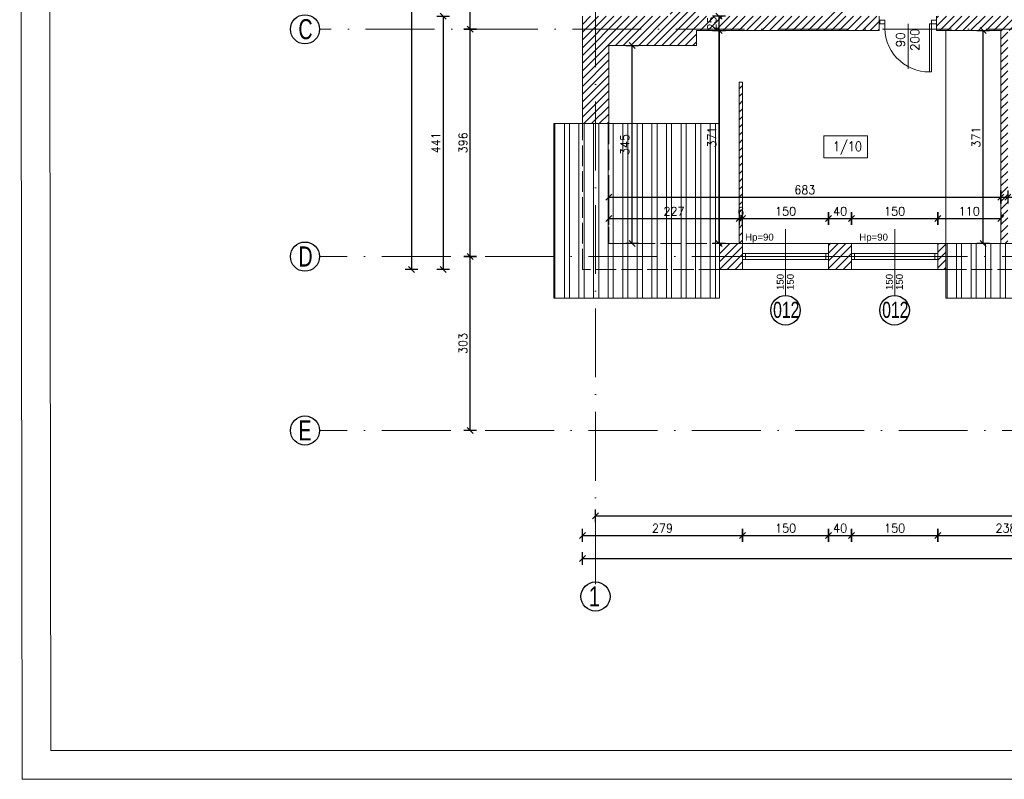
# Model space of a CAD drawing. Header units: millimetres. Extents: x -37273 to 136949, y -1495242345 to -598.
# Tile 3 of 44: x 66471 to 68186, y -23002 to -21679. Entities that reach past the tile are written whole.
import ezdxf

# ---------------------------------------------------------------- set-up
doc = ezdxf.new("R2010")
doc.units = ezdxf.units.MM
doc.linetypes.add('ACAD_ISO02W100', pattern=[15, 12, -3])
doc.linetypes.add('ACAD_ISO10W100', pattern=[18, 12, -3, 0, -3])
for name, color, linetype, lineweight in [('A-DRZ', 3, 'Continuous', 13), ('A-OKN', 3, 'Continuous', 13), ('DIM', 15, 'Continuous', 5), ('F-BIL-OP', 103, 'Continuous', 9), ('urządzenia', 252, 'Continuous', 0), ('wymiarowannie', 253, 'Continuous', 5), ('ściany', 190, 'Continuous', 25)]:
    doc.layers.add(name, color=color, linetype=linetype, lineweight=lineweight)
for name, color, linetype in [('OPISY', 4, 'Continuous'), ('wym', 1, 'Continuous'), ('ściana', 7, 'Continuous')]:
    doc.layers.add(name, color=color, linetype=linetype)
doc.styles.add('op2', font='arial.ttf')
doc.styles.add('SIMPLEX', font='simplex', dxfattribs={"width": 0.85})
doc.styles.get("Standard").update_dxf_attribs({"font": 'arial.ttf'})
doc.styles.add('WYM_50', font='simplex.shx', dxfattribs={"width": 0.95})
doc.dimstyles.new('50', dxfattribs={"dimtxt": 15, "dimasz": 0.15, "dimexe": 13, "dimexo": 30, "dimgap": 5, "dimtad": 1, "dimdec": 0, "dimrnd": 0.5, "dimzin": 1, "dimdsep": 46, "dimtxsty": 'WYM_50', "dimblk": 'A', "dimcen": 3, "dimdle": 5, "dimse1": 1, "dimse2": 1, "dimclrd": 256, "dimclre": 256, "dimclrt": 2, "dimaunit": 1, "dimadec": 0, "dimazin": 0, "dimtfac": 0.32, "dimtdec": 0, "dimtix": 1, "dimtmove": 1, "dimatfit": 3, "dimldrblk": 'A', "dimfxl": 1, "dimtvp": 0.08, "dimtolj": 1, "dimtzin": 1, "dimarcsym": 0})

# ---------------------------------------------------------------- blocks, each defined once
blk = doc.blocks.new('DRZWI80')
at = {"layer": 'A-DRZ', "extrusion": (0, 0, -1)}
for points in [[(-63186.5, 25780.3), (-63183.5, 25780.3), (-63183.5, 25856.3)], [(-63186.5, 25856.3), (-63183.5, 25856.3)]]:
    blk.add_lwpolyline(points, dxfattribs=at)
at = {"layer": 'A-DRZ'}
for points in [[(63186.5, 25780.3), (63186.5, 25856.3)], [(63149.5, 25780.3), (63149.5, 25851.4)]]:
    blk.add_lwpolyline(points, dxfattribs=at)
for points in [[(63104.5, 25774.3), (63104.5, 25780.3), (63112.5, 25780.3), (63112.5, 25774.3)], [(63194.5, 25774.3), (63194.5, 25780.3), (63186.5, 25780.3), (63186.5, 25774.3)]]:
    blk.add_lwpolyline(points, close=True, dxfattribs=at)
at = {"layer": 'A-DRZ', "color": 1}
blk.add_arc((63182.8, 25785.8), 70.5, 89.4084, 184.4877, dxfattribs=at)
blk = doc.blocks.new('GFT43')
at = {"layer": 'A-DRZ'}
blk.add_blockref('DRZWI80', (-63194.5, -25774.3), dxfattribs=at)
blk = doc.blocks.new('A')
at = {"color": 7, "linetype": 'Continuous'}
blk.add_line((-35, -35), (35, 35), dxfattribs=at)
at = {"color": 1, "linetype": 'Continuous'}
blk.add_line((0, 74), (0, -74), dxfattribs=at)
blk = doc.blocks.new('*D1648')
at = {"layer": 'Defpoints', "color": 0, "lineweight": 13, "ltscale": 3}
for p in [(67497.4, -22039.6), (67724.4, -22025.2), (67724.4, -22039.6)]:
    blk.add_point(p, dxfattribs=at)
at = {"layer": 'wym', "lineweight": -2}
blk.add_line((67497.6, -22025.2), (67724.3, -22025.2), dxfattribs=at)
at = {"layer": 'wym', "lineweight": -2, "ltscale": 3, "xscale": 0.15, "yscale": 0.15, "zscale": 0.15, "rotation": 180}
blk.add_blockref('A', (67497.4, -22025.2), dxfattribs=at)
at = {"layer": 'wym', "lineweight": -2, "ltscale": 3, "xscale": 0.15, "yscale": 0.15, "zscale": 0.15}
blk.add_blockref('A', (67724.4, -22025.2), dxfattribs=at)
at = {"layer": 'wym', "color": 2, "ltscale": 3, "insert": (67610.9, -22012.7), "char_height": 15, "attachment_point": 5, "style": 'WYM_50'}
blk.add_mtext('\\A1;227', dxfattribs=at)
blk = doc.blocks.new('*D1649')
at = {"layer": 'Defpoints', "color": 0, "lineweight": 13, "ltscale": 3}
for p in [(67724.4, -21987.6), (67730.4, -21987.6), (67730.4, -22025.2)]:
    blk.add_point(p, dxfattribs=at)
at = {"layer": 'wym', "lineweight": -2}
for p, q in [((67724.3, -22025.2), (67724.1, -22025.2)), ((67724.4, -22025.2), (67730.4, -22025.2)), ((67730.6, -22025.2), (67730.7, -22025.2))]:
    blk.add_line(p, q, dxfattribs=at)
at = {"layer": 'wym', "lineweight": -2, "ltscale": 3, "xscale": 0.15, "yscale": 0.15, "zscale": 0.15}
blk.add_blockref('A', (67724.4, -22025.2), dxfattribs=at)
at = {"layer": 'wym', "lineweight": -2, "ltscale": 3, "xscale": 0.15, "yscale": 0.15, "zscale": 0.15, "rotation": 180}
blk.add_blockref('A', (67730.4, -22025.2), dxfattribs=at)
at = {"layer": 'wym', "color": 2, "ltscale": 3, "insert": (67727.4, -22012.7), "char_height": 15, "attachment_point": 5, "style": 'WYM_50'}
blk.add_mtext('\\A1;6', dxfattribs=at)
blk = doc.blocks.new('*D1650')
at = {"layer": 'Defpoints', "color": 0, "lineweight": 13, "ltscale": 3}
for p in [(67880.4, -22025.2), (67730.4, -22068.9), (67880.4, -22068.9)]:
    blk.add_point(p, dxfattribs=at)
at = {"layer": 'wym', "lineweight": -2}
blk.add_line((67730.6, -22025.2), (67880.3, -22025.2), dxfattribs=at)
at = {"layer": 'wym', "lineweight": -2, "ltscale": 3, "xscale": 0.15, "yscale": 0.15, "zscale": 0.15, "rotation": 180}
blk.add_blockref('A', (67730.4, -22025.2), dxfattribs=at)
at = {"layer": 'wym', "lineweight": -2, "ltscale": 3, "xscale": 0.15, "yscale": 0.15, "zscale": 0.15}
blk.add_blockref('A', (67880.4, -22025.2), dxfattribs=at)
at = {"layer": 'wym', "color": 2, "ltscale": 3, "insert": (67805.4, -22012.7), "char_height": 15, "attachment_point": 5, "style": 'WYM_50'}
blk.add_mtext('\\A1;150', dxfattribs=at)
blk = doc.blocks.new('*D1651')
at = {"layer": 'Defpoints', "color": 0, "lineweight": 13, "ltscale": 3}
for p in [(67920.4, -22025.2), (67880.4, -22056.8), (67920.4, -22068.9)]:
    blk.add_point(p, dxfattribs=at)
at = {"layer": 'wym', "lineweight": -2}
blk.add_line((67880.6, -22025.2), (67920.3, -22025.2), dxfattribs=at)
at = {"layer": 'wym', "lineweight": -2, "ltscale": 3, "xscale": 0.15, "yscale": 0.15, "zscale": 0.15, "rotation": 180}
blk.add_blockref('A', (67880.4, -22025.2), dxfattribs=at)
at = {"layer": 'wym', "lineweight": -2, "ltscale": 3, "xscale": 0.15, "yscale": 0.15, "zscale": 0.15}
blk.add_blockref('A', (67920.4, -22025.2), dxfattribs=at)
at = {"layer": 'wym', "color": 2, "ltscale": 3, "insert": (67900.4, -22012.7), "char_height": 15, "attachment_point": 5, "style": 'WYM_50'}
blk.add_mtext('\\A1;40', dxfattribs=at)
blk = doc.blocks.new('*D1652')
at = {"layer": 'Defpoints', "color": 0, "lineweight": 13, "ltscale": 3}
for p in [(68070.4, -22025.2), (67920.4, -22075.8), (68070.4, -22075.8)]:
    blk.add_point(p, dxfattribs=at)
at = {"layer": 'wym', "lineweight": -2}
blk.add_line((67920.6, -22025.2), (68070.3, -22025.2), dxfattribs=at)
at = {"layer": 'wym', "lineweight": -2, "ltscale": 3, "xscale": 0.15, "yscale": 0.15, "zscale": 0.15, "rotation": 180}
blk.add_blockref('A', (67920.4, -22025.2), dxfattribs=at)
at = {"layer": 'wym', "lineweight": -2, "ltscale": 3, "xscale": 0.15, "yscale": 0.15, "zscale": 0.15}
blk.add_blockref('A', (68070.4, -22025.2), dxfattribs=at)
at = {"layer": 'wym', "color": 2, "ltscale": 3, "insert": (67995.4, -22012.7), "char_height": 15, "attachment_point": 5, "style": 'WYM_50'}
blk.add_mtext('\\A1;150', dxfattribs=at)
blk = doc.blocks.new('*D1653')
at = {"layer": 'Defpoints', "color": 0, "lineweight": 13, "ltscale": 3}
for p in [(68180.4, -22025.2), (68070.4, -22047), (68180.4, -22047)]:
    blk.add_point(p, dxfattribs=at)
at = {"layer": 'wym', "lineweight": -2}
blk.add_line((68070.6, -22025.2), (68180.3, -22025.2), dxfattribs=at)
at = {"layer": 'wym', "lineweight": -2, "ltscale": 3, "xscale": 0.15, "yscale": 0.15, "zscale": 0.15, "rotation": 180}
blk.add_blockref('A', (68070.4, -22025.2), dxfattribs=at)
at = {"layer": 'wym', "lineweight": -2, "ltscale": 3, "xscale": 0.15, "yscale": 0.15, "zscale": 0.15}
blk.add_blockref('A', (68180.4, -22025.2), dxfattribs=at)
at = {"layer": 'wym', "color": 2, "ltscale": 3, "insert": (68125.4, -22012.7), "char_height": 15, "attachment_point": 5, "style": 'WYM_50'}
blk.add_mtext('\\A1;110', dxfattribs=at)
blk = doc.blocks.new('*D1664')
at = {"layer": 'Defpoints', "color": 0, "lineweight": 13, "ltscale": 3}
for p in [(67538, -21723.9), (67574.8, -21723.9), (67574.8, -22068.9)]:
    blk.add_point(p, dxfattribs=at)
at = {"layer": 'wym', "lineweight": -2}
blk.add_line((67538, -22068.7), (67538, -21724), dxfattribs=at)
at = {"layer": 'wym', "lineweight": -2, "ltscale": 3, "xscale": 0.15, "yscale": 0.15, "zscale": 0.15}
for p, rotation in [((67538, -21723.9), 90), ((67538, -22068.9), 270)]:
    blk.add_blockref('A', p, dxfattribs=dict(at, rotation=rotation))
at = {"layer": 'wym', "color": 2, "ltscale": 3, "insert": (67525.5, -21896.4), "char_height": 15, "attachment_point": 5, "rotation": 90, "style": 'WYM_50'}
blk.add_mtext('\\A1;345', dxfattribs=at)
blk = doc.blocks.new('*D1665')
at = {"layer": 'Defpoints', "color": 0, "lineweight": 13, "ltscale": 3}
for p in [(67827.3, -21697.9), (68149.6, -21697.9), (67827.3, -22068.9)]:
    blk.add_point(p, dxfattribs=at)
at = {"layer": 'wym', "lineweight": -2}
blk.add_line((68149.6, -22068.7), (68149.6, -21698), dxfattribs=at)
at = {"layer": 'wym', "lineweight": -2, "ltscale": 3, "xscale": 0.15, "yscale": 0.15, "zscale": 0.15}
for p, rotation in [((68149.6, -21697.9), 90), ((68149.6, -22068.9), 270)]:
    blk.add_blockref('A', p, dxfattribs=dict(at, rotation=rotation))
at = {"layer": 'wym', "color": 2, "ltscale": 3, "insert": (68137.1, -21883.4), "char_height": 15, "attachment_point": 5, "rotation": 90, "style": 'WYM_50'}
blk.add_mtext('\\A1;371', dxfattribs=at)
blk = doc.blocks.new('*D1666')
at = {"layer": 'Defpoints', "color": 0, "lineweight": 13, "ltscale": 3}
for p in [(67497.4, -21985), (68180.4, -21985), (68180.4, -21987.8)]:
    blk.add_point(p, dxfattribs=at)
at = {"layer": 'wym', "lineweight": -2}
blk.add_line((67497.6, -21987.8), (68180.3, -21987.8), dxfattribs=at)
at = {"layer": 'wym', "lineweight": -2, "ltscale": 3, "xscale": 0.15, "yscale": 0.15, "zscale": 0.15, "rotation": 180}
blk.add_blockref('A', (67497.4, -21987.8), dxfattribs=at)
at = {"layer": 'wym', "lineweight": -2, "ltscale": 3, "xscale": 0.15, "yscale": 0.15, "zscale": 0.15}
blk.add_blockref('A', (68180.4, -21987.8), dxfattribs=at)
at = {"layer": 'wym', "color": 2, "ltscale": 3, "insert": (67838.9, -21975.3), "char_height": 15, "attachment_point": 5, "style": 'WYM_50'}
blk.add_mtext('\\A1;683', dxfattribs=at)
blk = doc.blocks.new('*D1667')
at = {"layer": 'Defpoints', "color": 0, "lineweight": 13, "ltscale": 3}
for p in [(68180.4, -21955.7), (68192.4, -21955.7), (68192.4, -21987.8)]:
    blk.add_point(p, dxfattribs=at)
at = {"layer": 'wym', "lineweight": -2}
for p, q in [((68180.6, -21987.8), (68192.3, -21987.8)), ((68192.4, -21987.8), (68226.6, -21987.8))]:
    blk.add_line(p, q, dxfattribs=at)
at = {"layer": 'wym', "lineweight": -2, "ltscale": 3, "xscale": 0.15, "yscale": 0.15, "zscale": 0.15, "rotation": 180}
blk.add_blockref('A', (68180.4, -21987.8), dxfattribs=at)
at = {"layer": 'wym', "lineweight": -2, "ltscale": 3, "xscale": 0.15, "yscale": 0.15, "zscale": 0.15}
blk.add_blockref('A', (68192.4, -21987.8), dxfattribs=at)
at = {"layer": 'wym', "color": 2, "ltscale": 3, "insert": (68211.4, -21975.3), "char_height": 15, "attachment_point": 5, "style": 'WYM_50'}
blk.add_mtext('\\A1;12', dxfattribs=at)
blk = doc.blocks.new('*D1677')
at = {"layer": 'Defpoints', "color": 0, "lineweight": 13, "ltscale": 3}
for p in [(67474.4, -22487.2), (69076.4, -22487.2), (69076.4, -22543.3)]:
    blk.add_point(p, dxfattribs=at)
at = {"layer": 'wym', "lineweight": -2}
blk.add_line((67474.6, -22543.3), (69076.3, -22543.3), dxfattribs=at)
at = {"layer": 'wym', "lineweight": -2, "ltscale": 3, "xscale": 0.15, "yscale": 0.15, "zscale": 0.15, "rotation": 180}
blk.add_blockref('A', (67474.4, -22543.3), dxfattribs=at)
at = {"layer": 'wym', "lineweight": -2, "ltscale": 3, "xscale": 0.15, "yscale": 0.15, "zscale": 0.15}
blk.add_blockref('A', (69076.4, -22543.3), dxfattribs=at)
at = {"layer": 'wym', "color": 2, "ltscale": 3, "insert": (68275.4, -22530.8), "char_height": 15, "attachment_point": 5, "style": 'WYM_50'}
blk.add_mtext('\\A1;1602', dxfattribs=at)
blk = doc.blocks.new('*D1680')
at = {"layer": 'Defpoints', "color": 0, "lineweight": 13, "ltscale": 3}
for p in [(67730.4, -22105.4), (67451.4, -22113.9), (67730.4, -22577.2)]:
    blk.add_point(p, dxfattribs=at)
at = {"layer": 'wym', "lineweight": -2}
blk.add_line((67451.6, -22577.2), (67730.3, -22577.2), dxfattribs=at)
at = {"layer": 'wym', "lineweight": -2, "ltscale": 3, "xscale": 0.15, "yscale": 0.15, "zscale": 0.15, "rotation": 180}
blk.add_blockref('A', (67451.4, -22577.2), dxfattribs=at)
at = {"layer": 'wym', "lineweight": -2, "ltscale": 3, "xscale": 0.15, "yscale": 0.15, "zscale": 0.15}
blk.add_blockref('A', (67730.4, -22577.2), dxfattribs=at)
at = {"layer": 'wym', "color": 2, "ltscale": 3, "insert": (67590.9, -22564.7), "char_height": 15, "attachment_point": 5, "style": 'WYM_50'}
blk.add_mtext('\\A1;279', dxfattribs=at)
blk = doc.blocks.new('*D1681')
at = {"layer": 'Defpoints', "color": 0, "lineweight": 13, "ltscale": 3}
for p in [(67730.4, -22076.7), (67880.4, -22076.7), (67880.4, -22577.2)]:
    blk.add_point(p, dxfattribs=at)
at = {"layer": 'ściana', "lineweight": -2, "ltscale": 3}
blk.add_line((67730.6, -22577.2), (67880.3, -22577.2), dxfattribs=at)
at = {"layer": 'ściana', "lineweight": -2, "ltscale": 3, "xscale": 0.15, "yscale": 0.15, "zscale": 0.15, "rotation": 180}
blk.add_blockref('A', (67730.4, -22577.2), dxfattribs=at)
at = {"layer": 'ściana', "lineweight": -2, "ltscale": 3, "xscale": 0.15, "yscale": 0.15, "zscale": 0.15}
blk.add_blockref('A', (67880.4, -22577.2), dxfattribs=at)
at = {"layer": 'ściana', "color": 2, "lineweight": 13, "ltscale": 3, "insert": (67805.4, -22564.7), "char_height": 15, "attachment_point": 5, "style": 'WYM_50'}
blk.add_mtext('\\A1;150', dxfattribs=at)
blk = doc.blocks.new('*D1682')
at = {"layer": 'Defpoints', "color": 0, "lineweight": 13, "ltscale": 3}
for p in [(67880.4, -22103.5), (67920.4, -22103.5), (67920.4, -22577.2)]:
    blk.add_point(p, dxfattribs=at)
at = {"layer": 'wym', "lineweight": -2}
blk.add_line((67880.6, -22577.2), (67920.3, -22577.2), dxfattribs=at)
at = {"layer": 'wym', "lineweight": -2, "ltscale": 3, "xscale": 0.15, "yscale": 0.15, "zscale": 0.15, "rotation": 180}
blk.add_blockref('A', (67880.4, -22577.2), dxfattribs=at)
at = {"layer": 'wym', "lineweight": -2, "ltscale": 3, "xscale": 0.15, "yscale": 0.15, "zscale": 0.15}
blk.add_blockref('A', (67920.4, -22577.2), dxfattribs=at)
at = {"layer": 'wym', "color": 2, "ltscale": 3, "insert": (67900.4, -22564.7), "char_height": 15, "attachment_point": 5, "style": 'WYM_50'}
blk.add_mtext('\\A1;40', dxfattribs=at)
blk = doc.blocks.new('*D1683')
at = {"layer": 'Defpoints', "color": 0, "lineweight": 13, "ltscale": 3}
for p in [(67920.4, -22103.5), (68070.4, -22103.5), (68070.4, -22577.2)]:
    blk.add_point(p, dxfattribs=at)
at = {"layer": 'wym', "lineweight": -2}
blk.add_line((67920.6, -22577.2), (68070.3, -22577.2), dxfattribs=at)
at = {"layer": 'wym', "lineweight": -2, "ltscale": 3, "xscale": 0.15, "yscale": 0.15, "zscale": 0.15, "rotation": 180}
blk.add_blockref('A', (67920.4, -22577.2), dxfattribs=at)
at = {"layer": 'wym', "lineweight": -2, "ltscale": 3, "xscale": 0.15, "yscale": 0.15, "zscale": 0.15}
blk.add_blockref('A', (68070.4, -22577.2), dxfattribs=at)
at = {"layer": 'wym', "color": 2, "ltscale": 3, "insert": (67995.4, -22564.7), "char_height": 15, "attachment_point": 5, "style": 'WYM_50'}
blk.add_mtext('\\A1;150', dxfattribs=at)
blk = doc.blocks.new('*D1684')
at = {"layer": 'Defpoints', "color": 0, "lineweight": 13, "ltscale": 3}
for p in [(68070.4, -22103.5), (68308.4, -22103.5), (68308.4, -22577.2)]:
    blk.add_point(p, dxfattribs=at)
at = {"layer": 'wym', "lineweight": -2}
blk.add_line((68070.6, -22577.2), (68308.3, -22577.2), dxfattribs=at)
at = {"layer": 'wym', "lineweight": -2, "ltscale": 3, "xscale": 0.15, "yscale": 0.15, "zscale": 0.15, "rotation": 180}
blk.add_blockref('A', (68070.4, -22577.2), dxfattribs=at)
at = {"layer": 'wym', "lineweight": -2, "ltscale": 3, "xscale": 0.15, "yscale": 0.15, "zscale": 0.15}
blk.add_blockref('A', (68308.4, -22577.2), dxfattribs=at)
at = {"layer": 'wym', "color": 2, "ltscale": 3, "insert": (68189.4, -22564.7), "char_height": 15, "attachment_point": 5, "style": 'WYM_50'}
blk.add_mtext('\\A1;238', dxfattribs=at)
blk = doc.blocks.new('*D1690')
at = {"layer": 'Defpoints', "color": 0, "lineweight": 13, "ltscale": 3}
for p in [(67451.4, -22113.9), (70281.4, -22113.9), (70281.4, -22617.4)]:
    blk.add_point(p, dxfattribs=at)
at = {"layer": 'wym', "lineweight": -2}
blk.add_line((67451.6, -22617.4), (70281.3, -22617.4), dxfattribs=at)
at = {"layer": 'wym', "lineweight": -2, "ltscale": 3, "xscale": 0.15, "yscale": 0.15, "zscale": 0.15, "rotation": 180}
blk.add_blockref('A', (67451.4, -22617.4), dxfattribs=at)
at = {"layer": 'wym', "lineweight": -2, "ltscale": 3, "xscale": 0.15, "yscale": 0.15, "zscale": 0.15}
blk.add_blockref('A', (70281.4, -22617.4), dxfattribs=at)
at = {"layer": 'wym', "color": 2, "ltscale": 3, "insert": (68866.4, -22604.9), "char_height": 15, "attachment_point": 5, "style": 'WYM_50'}
blk.add_mtext('\\A1;2830', dxfattribs=at)
blk = doc.blocks.new('*D1693')
at = {"layer": 'Defpoints', "color": 0, "lineweight": 13, "ltscale": 3}
for p in [(67199.2, -22091.4), (67255.9, -22091.4), (67199.2, -22394.4)]:
    blk.add_point(p, dxfattribs=at)
at = {"layer": 'wym', "lineweight": -2}
blk.add_line((67255.9, -22394.2), (67255.9, -22091.5), dxfattribs=at)
at = {"layer": 'wym', "lineweight": -2, "ltscale": 3, "xscale": 0.15, "yscale": 0.15, "zscale": 0.15}
for p, rotation in [((67255.9, -22091.4), 90), ((67255.9, -22394.4), 270)]:
    blk.add_blockref('A', p, dxfattribs=dict(at, rotation=rotation))
at = {"layer": 'wym', "color": 2, "ltscale": 3, "insert": (67243.4, -22242.9), "char_height": 15, "attachment_point": 5, "rotation": 90, "style": 'WYM_50'}
blk.add_mtext('\\A1;303', dxfattribs=at)
blk = doc.blocks.new('*D1694')
at = {"layer": 'Defpoints', "color": 0, "lineweight": 13, "ltscale": 3}
for p in [(67199.2, -21695.4), (67255.9, -21695.4), (67199.2, -22091.4)]:
    blk.add_point(p, dxfattribs=at)
at = {"layer": 'wym', "lineweight": -2}
blk.add_line((67255.9, -22091.2), (67255.9, -21695.5), dxfattribs=at)
at = {"layer": 'wym', "lineweight": -2, "ltscale": 3, "xscale": 0.15, "yscale": 0.15, "zscale": 0.15}
for p, rotation in [((67255.9, -21695.4), 90), ((67255.9, -22091.4), 270)]:
    blk.add_blockref('A', p, dxfattribs=dict(at, rotation=rotation))
at = {"layer": 'wym', "color": 2, "ltscale": 3, "insert": (67243.4, -21893.4), "char_height": 15, "attachment_point": 5, "rotation": 90, "style": 'WYM_50'}
blk.add_mtext('\\A1;396', dxfattribs=at)
blk = doc.blocks.new('*D1695')
at = {"layer": 'Defpoints', "color": 0, "lineweight": 13, "ltscale": 3}
for p in [(67199.2, -20886.4), (67255.9, -20886.4), (67199.2, -21695.4)]:
    blk.add_point(p, dxfattribs=at)
at = {"layer": 'wym', "lineweight": -2}
blk.add_line((67255.9, -21695.2), (67255.9, -20886.5), dxfattribs=at)
at = {"layer": 'wym', "lineweight": -2, "ltscale": 3, "xscale": 0.15, "yscale": 0.15, "zscale": 0.15}
for p, rotation in [((67255.9, -20886.4), 90), ((67255.9, -21695.4), 270)]:
    blk.add_blockref('A', p, dxfattribs=dict(at, rotation=rotation))
at = {"layer": 'wym', "color": 2, "ltscale": 3, "insert": (67243.4, -21290.9), "char_height": 15, "attachment_point": 5, "rotation": 90, "style": 'WYM_50'}
blk.add_mtext('\\A1;809', dxfattribs=at)
blk = doc.blocks.new('*D1710')
at = {"layer": 'Defpoints', "color": 0, "lineweight": 13, "ltscale": 3}
for p in [(67453.1, -21672.9), (67208.8, -22113.9), (67453.1, -22113.9)]:
    blk.add_point(p, dxfattribs=at)
at = {"layer": 'wym', "lineweight": -2}
blk.add_line((67208.8, -21673), (67208.8, -22113.7), dxfattribs=at)
at = {"layer": 'wym', "lineweight": -2, "ltscale": 3, "xscale": 0.15, "yscale": 0.15, "zscale": 0.15}
for p, rotation in [((67208.8, -21672.9), 90), ((67208.8, -22113.9), 270)]:
    blk.add_blockref('A', p, dxfattribs=dict(at, rotation=rotation))
at = {"layer": 'wym', "color": 2, "ltscale": 3, "insert": (67196.3, -21893.4), "char_height": 15, "attachment_point": 5, "rotation": 90, "style": 'WYM_50'}
blk.add_mtext('\\A1;441', dxfattribs=at)
blk = doc.blocks.new('*D1711')
at = {"layer": 'Defpoints', "color": 0, "lineweight": 13, "ltscale": 3}
for p in [(67604.4, -20863.9), (67153.7, -22113.9), (67604.4, -22113.9)]:
    blk.add_point(p, dxfattribs=at)
at = {"layer": 'wym', "lineweight": -2}
blk.add_line((67153.7, -20864), (67153.7, -22113.7), dxfattribs=at)
at = {"layer": 'wym', "lineweight": -2, "ltscale": 3, "xscale": 0.15, "yscale": 0.15, "zscale": 0.15}
for p, rotation in [((67153.7, -20863.9), 90), ((67153.7, -22113.9), 270)]:
    blk.add_blockref('A', p, dxfattribs=dict(at, rotation=rotation))
at = {"layer": 'wym', "color": 2, "ltscale": 3, "insert": (67141.2, -21488.9), "char_height": 15, "attachment_point": 5, "rotation": 90, "style": 'WYM_50'}
blk.add_mtext('\\A1;1250', dxfattribs=at)
blk = doc.blocks.new('*D1725')
at = {"layer": 'Defpoints', "color": 0, "lineweight": 13, "ltscale": 3}
for p in [(67713.8, -21672.9), (67689.4, -21697.9), (67713.8, -21697.9)]:
    blk.add_point(p, dxfattribs=at)
at = {"layer": 'wym', "lineweight": -2}
for p, q in [((67689.4, -21672.7), (67689.4, -21672.6)), ((67689.4, -21672.9), (67689.4, -21697.9)), ((67689.4, -21698), (67689.4, -21698.2))]:
    blk.add_line(p, q, dxfattribs=at)
at = {"layer": 'wym', "lineweight": -2, "ltscale": 3, "xscale": 0.15, "yscale": 0.15, "zscale": 0.15}
for p, rotation in [((67689.4, -21672.9), 270), ((67689.4, -21697.9), 90)]:
    blk.add_blockref('A', p, dxfattribs=dict(at, rotation=rotation))
at = {"layer": 'wym', "color": 2, "ltscale": 3, "insert": (67676.9, -21685.4), "char_height": 15, "attachment_point": 5, "rotation": 90, "style": 'WYM_50'}
blk.add_mtext('\\A1;25', dxfattribs=at)
blk = doc.blocks.new('*D1726')
at = {"layer": 'Defpoints', "color": 0, "lineweight": 13, "ltscale": 3}
for p in [(67713.8, -21697.9), (67689.4, -22068.9), (67713.8, -22068.9)]:
    blk.add_point(p, dxfattribs=at)
at = {"layer": 'wym', "lineweight": -2}
blk.add_line((67689.4, -21698), (67689.4, -22068.7), dxfattribs=at)
at = {"layer": 'wym', "lineweight": -2, "ltscale": 3, "xscale": 0.15, "yscale": 0.15, "zscale": 0.15}
for p, rotation in [((67689.4, -21697.9), 90), ((67689.4, -22068.9), 270)]:
    blk.add_blockref('A', p, dxfattribs=dict(at, rotation=rotation))
at = {"layer": 'wym', "color": 2, "ltscale": 3, "insert": (67676.9, -21883.4), "char_height": 15, "attachment_point": 5, "rotation": 90, "style": 'WYM_50'}
blk.add_mtext('\\A1;371', dxfattribs=at)

msp = doc.modelspace()

# ---------------------------------------------------------------- hatches: boundary and pattern name
at = {"layer": 'wymiarowannie', "lineweight": 13, "ltscale": 3}
h = msp.add_hatch(dxfattribs=at)
h.set_pattern_fill('ANSI31', color=5, scale=3)
h.set_pattern_definition([(45, (67451.444, -22091.382), (-6.73519, 6.73519), [])])
h.paths.add_polyline_path([(68625.44, -21697.88), (68625.44, -21695.38), (68959.67, -21695.38), (68959.67, -21697.88), (68813.46, -21697.88), (68813.46, -21762.1), (68788.44, -21762.1), (68788.44, -22068.88), (68776.44, -22068.88), (68776.44, -21697.88)])
h.paths.add_polyline_path([(68068.44, -21697.88), (68068.44, -21695.38), (68332.44, -21695.38), (68332.44, -21697.88), (68192.44, -21697.88), (68192.44, -22068.88), (68180.44, -22068.88), (68180.44, -21697.88)])
h.paths.add_polyline_path([(69076.44, -21672.88), (69138.44, -21672.88), (69138.44, -21652.88), (69150.44, -21652.88), (69150.44, -21672.88), (69295.44, -21672.88), (69295.44, -21697.88), (69098.44, -21697.88), (69098.44, -22068.88), (69076.44, -22068.88)])
h.paths.add_polyline_path([(67474.44, -21859.85), (67474.44, -21695.38), (67968.44, -21695.38), (67968.44, -21697.88), (67650.44, -21697.88), (67650.44, -21723.88), (67497.44, -21723.88), (67497.44, -21859.85)])
h.paths.add_polyline_path([(68432.44, -21697.88), (68432.44, -21695.38), (68525.44, -21695.38), (68525.44, -21697.88), (68484.44, -21697.88), (68484.44, -22068.88), (68498.44, -22068.88), (68498.44, -22091.38), (68458.44, -22091.38), (68458.44, -22068.88), (68472.44, -22068.88), (68472.44, -21697.88)])
h.paths.add_polyline_path([(67474.44, -21695.38), (67474.44, -21672.88), (67604.44, -21672.88), (67604.44, -21647.28), (67650.44, -21647.28), (67650.44, -21672.88), (67884.44, -21672.88), (67884.44, -21641.88), (67904.44, -21641.88), (67904.44, -21672.88), (67968.44, -21672.88), (67968.44, -21695.38)])
h.paths.add_polyline_path([(68625.44, -21695.38), (68625.44, -21672.88), (68959.67, -21672.88), (68959.67, -21695.38)])
h.paths.add_polyline_path([(69057.44, -21908.88), (69057.44, -21858.88), (69073.44, -21858.88), (69073.44, -21697.88), (69059.67, -21697.88), (69059.67, -21672.88), (69076.44, -21672.88), (69076.44, -22068.88), (69073.44, -22068.88), (69073.44, -21908.88)])
h.paths.add_polyline_path([(68068.44, -21695.38), (68068.44, -21672.88), (68332.44, -21672.88), (68332.44, -21695.38)])
h.paths.add_polyline_path([(67451.44, -21695.38), (67474.44, -21695.38), (67474.44, -21859.85), (67451.44, -21859.85)])
h.paths.add_polyline_path([(68432.44, -21695.38), (68432.44, -21672.88), (68525.44, -21672.88), (68525.44, -21695.38)])
h.paths.add_polyline_path([(67451.44, -21695.38), (67451.44, -21672.88), (67474.44, -21672.88), (67474.44, -21695.38)])
h.paths.add_polyline_path([(67688.18, -21670.1), (67688.18, -21700.67), (67665.68, -21700.67), (67665.68, -21670.1)], flags=9)
h.paths.add_polyline_path([(67688.18, -21645.13), (67688.18, -21675.03), (67665.68, -21675.03), (67665.68, -21645.13)], flags=9)
h.paths.add_polyline_path([(68479.71, -22023.92), (68451.18, -22023.92), (68451.18, -22001.42), (68479.71, -22001.42)], flags=9)
h.paths.add_polyline_path([(68505.71, -22023.92), (68477.18, -22023.92), (68477.18, -22001.42), (68505.71, -22001.42)], flags=9)
h.paths.add_polyline_path([(68511.73, -21986.58), (68483.87, -21986.58), (68483.87, -21964.08), (68511.73, -21964.08)], flags=9)
h = msp.add_hatch(dxfattribs=at)
h.set_pattern_fill('ANSI31', color=5, scale=3)
h.set_pattern_definition([(45, (67724.444, -22068.882), (-6.7352, 6.7352), [])])
h.paths.add_polyline_path([(67724.44, -22068.88), (67724.44, -21787.88), (67730.44, -21787.88), (67730.44, -22068.88)])
h.paths.add_polyline_path([(67735.6, -22023.92), (67719.28, -22023.92), (67719.28, -22001.42), (67735.6, -22001.42)], flags=9)
h = msp.add_hatch(dxfattribs=at)
h.set_pattern_fill('STEEL', color=252, scale=8, angle=45)
h.set_pattern_definition([(90, (67479.827, -15895.93), (-25.4, 2e-15), []), (90, (67470.847, -15886.95), (-25.4, 2e-15), [])])
h.paths.add_polyline_path([(67401.44, -22163.88), (67690.44, -22163.88), (67690.44, -21859.85), (67451.44, -21859.85), (67401.44, -21859.85), (67401.44, -22113.88)])
h = msp.add_hatch(dxfattribs=at)
h.set_pattern_fill('ANSI31', color=5, scale=3)
h.set_pattern_definition([(45, (67690.444, -22113.882), (-6.7352, 6.7352), [])])
h.paths.add_polyline_path([(67690.44, -22091.38), (67690.44, -22068.88), (67730.44, -22068.88), (67730.44, -22091.38)])
h.paths.add_polyline_path([(67690.44, -22113.88), (67690.44, -22091.38), (67730.44, -22091.38), (67730.44, -22113.88)])
h.paths.add_polyline_path([(67880.44, -22113.88), (67880.44, -22091.38), (67920.44, -22091.38), (67920.44, -22113.88)])
h.paths.add_polyline_path([(67880.44, -22091.38), (67880.44, -22068.88), (67920.44, -22068.88), (67920.44, -22091.38)])
h.paths.add_polyline_path([(68070.44, -22113.88), (68070.44, -22091.38), (68084.44, -22091.38), (68084.44, -22113.88)])
h.paths.add_polyline_path([(68070.44, -22091.38), (68070.44, -22068.88), (68084.44, -22068.88), (68084.44, -22091.38)])
h = msp.add_hatch(dxfattribs=at)
h.set_pattern_fill('STEEL', color=252, scale=8, angle=45)
h.set_pattern_definition([(90, (68162.827, -15895.93), (-25.4, 2e-15), []), (90, (68153.847, -15886.95), (-25.4, 2e-15), [])])
h.paths.add_polyline_path([(68294.44, -22068.88), (68084.44, -22068.88), (68084.44, -22163.88), (68294.44, -22163.88)])

# ---------------------------------------------------------------- linework, layer by layer
at = {"layer": 'A-OKN'}
for p, q in [((67880.44, -22068.88), (67730.44, -22068.88)), ((68070.44, -22068.88), (67920.44, -22068.88)), ((67880.44, -22086.38), (67730.44, -22086.38)), ((67880.44, -22086.38), (67730.44, -22086.38)), ((67735.44, -22086.38), (67735.44, -22096.38)), ((67735.44, -22086.38), (67735.44, -22096.38)), ((67735.44, -22091.38), (67875.44, -22091.38)), ((67735.44, -22091.38), (67875.44, -22091.38)), ((67875.44, -22086.38), (67875.44, -22096.38)), ((67875.44, -22086.38), (67875.44, -22096.38)), ((68070.44, -22086.38), (67920.44, -22086.38)), ((68070.44, -22086.38), (67920.44, -22086.38)), ((67925.44, -22086.38), (67925.44, -22096.38)), ((67925.44, -22086.38), (67925.44, -22096.38)), ((67925.44, -22091.38), (68065.44, -22091.38)), ((67925.44, -22091.38), (68065.44, -22091.38)), ((68065.44, -22086.38), (68065.44, -22096.38)), ((68065.44, -22086.38), (68065.44, -22096.38)), ((67880.44, -22096.38), (67730.44, -22096.38)), ((67880.44, -22096.38), (67730.44, -22096.38)), ((68070.44, -22096.38), (67920.44, -22096.38)), ((68070.44, -22096.38), (67920.44, -22096.38)), ((67880.44, -22113.88), (67730.44, -22113.88)), ((68070.44, -22113.88), (67920.44, -22113.88))]:
    msp.add_line(p, q, dxfattribs=at)
at = {"layer": 'DIM', "ltscale": 0.1}
for points in [[(66475.46, -23002.19), (72401.79, -23002.19), (72397.48, -20082.19), (66471.15, -20082.19)], [(66525.46, -22952.19), (72351.79, -22952.19), (72347.48, -20132.19), (66521.15, -20132.19)]]:
    msp.add_lwpolyline(points, close=True, dxfattribs=at)
at = {"layer": 'F-BIL-OP', "color": 0}
msp.add_lwpolyline([(67872.24, -21881.23), (67948.19, -21881.23), (67948.19, -21919.62), (67872.24, -21919.62)], close=True, dxfattribs=at)
at = {"layer": 'urządzenia'}
for p, q in [((67690.44, -22113.88), (67690.44, -21697.88)), ((68084.44, -22113.88), (68084.44, -21697.88))]:
    msp.add_line(p, q, dxfattribs=at)
at = {"layer": 'wymiarowannie', "color": 251, "linetype": 'ACAD_ISO10W100', "lineweight": 13, "ltscale": 10}
for p, q in [((67474.44, -22662.06), (67474.44, -20606.07)), ((68994.75, -21695.38), (66993.56, -21695.38)), ((70463.75, -22091.38), (66993.56, -22091.38)), ((70463.75, -22394.38), (66993.56, -22394.38))]:
    msp.add_line(p, q, dxfattribs=at)
at = {"layer": 'wymiarowannie', "color": 0, "lineweight": 13, "ltscale": 3}
msp.add_line((67650.44, -21697.88), (67650.44, -21723.88), dxfattribs=at)
at = {"layer": 'wymiarowannie', "color": 252, "linetype": 'ACAD_ISO02W100', "lineweight": 13, "ltscale": 3}
for p, q in [((67451.44, -22113.88), (67451.44, -21859.85)), ((67497.44, -21859.85), (67497.44, -22068.88)), ((67497.44, -22068.88), (67690.44, -22068.88)), ((67690.44, -22113.88), (67451.44, -22113.88)), ((68084.44, -22113.88), (68294.44, -22113.88))]:
    msp.add_line(p, q, dxfattribs=at)
at = {"layer": 'wymiarowannie', "ltscale": 3}
for p, q in [((67805.44, -22044.03), (67805.44, -22159.34)), ((67995.44, -22044.03), (67995.44, -22159.34))]:
    msp.add_line(p, q, dxfattribs=at)
at = {"layer": 'wymiarowannie', "color": 1, "lineweight": 13, "ltscale": 3}
msp.add_line((68070.44, -22068.88), (68070.44, -22113.88), dxfattribs=at)
at = {"layer": 'wymiarowannie', "color": 5, "lineweight": 13, "ltscale": 3}
for points in [[(67401.44, -22113.88), (67401.44, -21859.85), (67451.44, -21859.85)], [(67451.44, -21859.85), (67690.44, -21859.85), (67690.44, -22163.88), (67401.44, -22163.88), (67401.44, -22113.88)]]:
    msp.add_lwpolyline(points, dxfattribs=at)
msp.add_lwpolyline([(68294.44, -22068.88), (68084.44, -22068.88), (68084.44, -22163.88), (68294.44, -22163.88)], close=True, dxfattribs=at)
at = {"layer": 'ściana', "lineweight": 13, "ltscale": 3}
for p, q in [((67451.44, -21672.88), (67451.44, -21859.85)), ((67968.44, -21672.88), (67968.44, -21697.88)), ((68068.44, -21697.88), (68068.44, -21672.88)), ((67650.44, -21697.88), (67968.44, -21697.88)), ((67650.44, -21697.88), (67650.44, -21723.88)), ((68068.44, -21697.88), (68180.44, -21697.88)), ((68180.44, -21697.88), (68180.44, -22068.88)), ((67650.44, -21723.88), (67497.44, -21723.88)), ((67497.44, -21723.88), (67497.44, -21859.85)), ((67724.44, -21787.88), (67724.44, -22068.88)), ((67730.44, -21787.88), (67724.44, -21787.88)), ((67730.44, -21787.88), (67730.44, -22068.88)), ((67451.44, -21859.85), (67497.44, -21859.85)), ((67690.44, -22068.88), (67730.44, -22068.88)), ((67690.44, -22068.88), (67690.44, -22113.88)), ((67730.44, -22068.88), (67730.44, -22113.88)), ((67880.44, -22068.88), (67920.44, -22068.88)), ((67880.44, -22068.88), (67880.44, -22113.88)), ((67920.44, -22068.88), (67920.44, -22113.88)), ((67920.44, -22068.88), (67920.44, -22113.88)), ((68070.44, -22068.88), (68084.44, -22068.88)), ((68070.44, -22068.88), (68070.44, -22113.88)), ((68084.44, -22068.88), (68084.44, -22113.88)), ((68192.44, -22068.88), (68180.44, -22068.88)), ((67690.44, -22113.88), (67730.44, -22113.88)), ((67880.44, -22113.88), (67920.44, -22113.88)), ((68070.44, -22113.88), (68084.44, -22113.88))]:
    msp.add_line(p, q, dxfattribs=at)
at = {"layer": 'ściany', "color": 5, "ltscale": 100}
for centre, radius in [((66968.16, -21695.59), 25.39), ((66968.16, -22091.59), 25.39), ((67805.26, -22185.09), 25.74), ((67995.26, -22185.09), 25.74), ((66968.16, -22394.59), 25.39), ((67474.26, -22683.84), 25.39)]:
    msp.add_circle(centre, radius, dxfattribs=at)

# ---------------------------------------------------------------- block references
at = {"layer": 'A-DRZ', "xscale": -1.1, "yscale": 1.1, "zscale": 1.1, "rotation": 180}
msp.add_blockref('GFT43', (68068.44, -21679.57), dxfattribs=at)

# ---------------------------------------------------------------- texts
at = {"layer": 'A-DRZ', "insert": (68018.13, -21713.89), "char_height": 15, "attachment_point": 5, "rotation": 90}
msp.add_mtext('\\pxqc;{\\Fsimplex|c238;90\\P\\pq*;\\Fsimplex|c0;2\\Fsimplex|c238;00}', dxfattribs=at)
at = {"layer": 'F-BIL-OP', "color": 0, "style": 'SIMPLEX', "width": 0.85}
msp.add_text('1/10', height=17, dxfattribs=at).set_placement((67887.82, -21908.09))
at = {"layer": 'OPISY', "color": 4, "ltscale": 3, "style": 'op2', "width": 0.7}
for s, height, p in [('C', 35, (66956.7, -21712.87)), ('D', 35, (66956.7, -22108.87)), ('012', 28, (67783.71, -22198.27)), ('012', 28, (67973.71, -22198.27)), ('E', 35, (66956.7, -22411.87)), ('1', 35, (67462.8, -22701.13))]:
    msp.add_text(s, height=height, dxfattribs=at).set_placement(p)
at = {"layer": 'urządzenia', "char_height": 12, "attachment_point": 5}
for insert in [(67759.81, -22059.49), (67958.81, -22059.49)]:
    msp.add_mtext('Hp=90', dxfattribs=dict(at, insert=insert))
at = {"layer": 'wymiarowannie', "color": 1, "lineweight": 13, "ltscale": 3, "char_height": 12, "attachment_point": 5, "rotation": 90}
for insert in [(67796.14, -22135.76), (67986.14, -22135.76)]:
    msp.add_mtext('150', dxfattribs=dict(at, insert=insert))
at = {"layer": 'wymiarowannie', "color": 1, "lineweight": 13, "ltscale": 3, "char_height": 12, "width": 30.7607, "attachment_point": 5, "rotation": 90}
for insert in [(67813.8, -22135.76), (68003.8, -22135.76)]:
    msp.add_mtext('150', dxfattribs=dict(at, insert=insert))

# ---------------------------------------------------------------- dimensions: what is measured, and where the dimension line sits
at = {"layer": 'wym'}
for base, p1, p2, picture, middle in [((67153.69, -22113.88), (67604.44, -20863.88), (67604.44, -22113.88), '*D1711', (67141.19, -21488.88)), ((67255.94, -20886.38), (67199.19, -21695.38), (67199.19, -20886.38), '*D1695', (67243.44, -21290.88)), ((67208.79, -22113.88), (67453.05, -21672.88), (67453.05, -22113.88), '*D1710', (67196.29, -21893.38)), ((67689.43, -21697.88), (67713.81, -21672.88), (67713.81, -21697.88), '*D1725', (67676.93, -21685.38)), ((67255.94, -21695.38), (67199.19, -22091.38), (67199.19, -21695.38), '*D1694', (67243.44, -21893.38)), ((67689.43, -22068.88), (67713.81, -21697.88), (67713.81, -22068.88), '*D1726', (67676.93, -21883.38)), ((68149.58, -21697.88), (67827.31, -22068.88), (67827.31, -21697.88), '*D1665', (68137.08, -21883.38)), ((67537.99, -21723.88), (67574.75, -22068.88), (67574.75, -21723.88), '*D1664', (67525.49, -21896.38)), ((67255.94, -22091.38), (67199.19, -22394.38), (67199.19, -22091.38), '*D1693', (67243.44, -22242.88))]:
    dim = msp.add_linear_dim(base=base, p1=p1, p2=p2, angle=90, dimstyle='50', override={"dimblk": 'A', "dimfxl": 0, "dimarcsym": 1}, dxfattribs=at)
    dim.commit()
    dim.dimension.update_dxf_attribs({"geometry": picture, "text_midpoint": middle})
dim = msp.add_linear_dim(base=(68192.44, -21987.83), p1=(68180.44, -21955.66), p2=(68192.44, -21955.66), dimstyle='50', override={"dimblk": 'A', "dimfxl": 0, "dimarcsym": 1}, dxfattribs=at)
dim.commit()
dim.dimension.update_dxf_attribs({"geometry": '*D1667', "text_midpoint": (68211.39, -21987.83), "dimtype": 160})
for base, p1, p2, picture, middle in [((68180.44, -21987.83), (67497.44, -21985.01), (68180.44, -21985.01), '*D1666', (67838.94, -21975.33)), ((67730.44, -22025.17), (67724.44, -21987.63), (67730.44, -21987.63), '*D1649', (67727.44, -22012.67)), ((67724.44, -22025.17), (67497.44, -22039.56), (67724.44, -22039.56), '*D1648', (67610.94, -22012.67)), ((67880.44, -22025.17), (67730.44, -22068.88), (67880.44, -22068.88), '*D1650', (67805.44, -22012.67)), ((67920.44, -22025.17), (67880.44, -22056.82), (67920.44, -22068.88), '*D1651', (67900.44, -22012.67)), ((68070.44, -22025.17), (67920.44, -22075.76), (68070.44, -22075.76), '*D1652', (67995.44, -22012.67)), ((68180.44, -22025.17), (68070.44, -22046.97), (68180.44, -22046.97), '*D1653', (68125.44, -22012.67)), ((67730.44, -22577.21), (67451.44, -22113.88), (67730.44, -22105.37), '*D1680', (67590.94, -22564.71)), ((67920.44, -22577.21), (67880.44, -22103.45), (67920.44, -22103.45), '*D1682', (67900.44, -22564.71)), ((68070.44, -22577.21), (67920.44, -22103.45), (68070.44, -22103.45), '*D1683', (67995.44, -22564.71)), ((68308.44, -22577.21), (68070.44, -22103.45), (68308.44, -22103.45), '*D1684', (68189.44, -22564.71)), ((70281.44, -22617.39), (67451.44, -22113.88), (70281.44, -22113.88), '*D1690', (68866.44, -22604.89)), ((69076.44, -22543.28), (67474.44, -22487.22), (69076.44, -22487.22), '*D1677', (68275.44, -22530.78))]:
    dim = msp.add_linear_dim(base=base, p1=p1, p2=p2, dimstyle='50', override={"dimblk": 'A', "dimfxl": 0, "dimarcsym": 1}, dxfattribs=at)
    dim.commit()
    dim.dimension.update_dxf_attribs({"geometry": picture, "text_midpoint": middle})
at = {"layer": 'ściana', "lineweight": 13, "ltscale": 3}
dim = msp.add_linear_dim(base=(67880.44, -22577.21), p1=(67730.44, -22076.72), p2=(67880.44, -22076.72), dimstyle='50', override={"dimblk": 'A', "dimfxl": 0, "dimarcsym": 1}, dxfattribs=at)
dim.commit()
dim.dimension.update_dxf_attribs({"geometry": '*D1681', "text_midpoint": (67805.44, -22564.71)})

doc.saveas('drawing.dxf')
